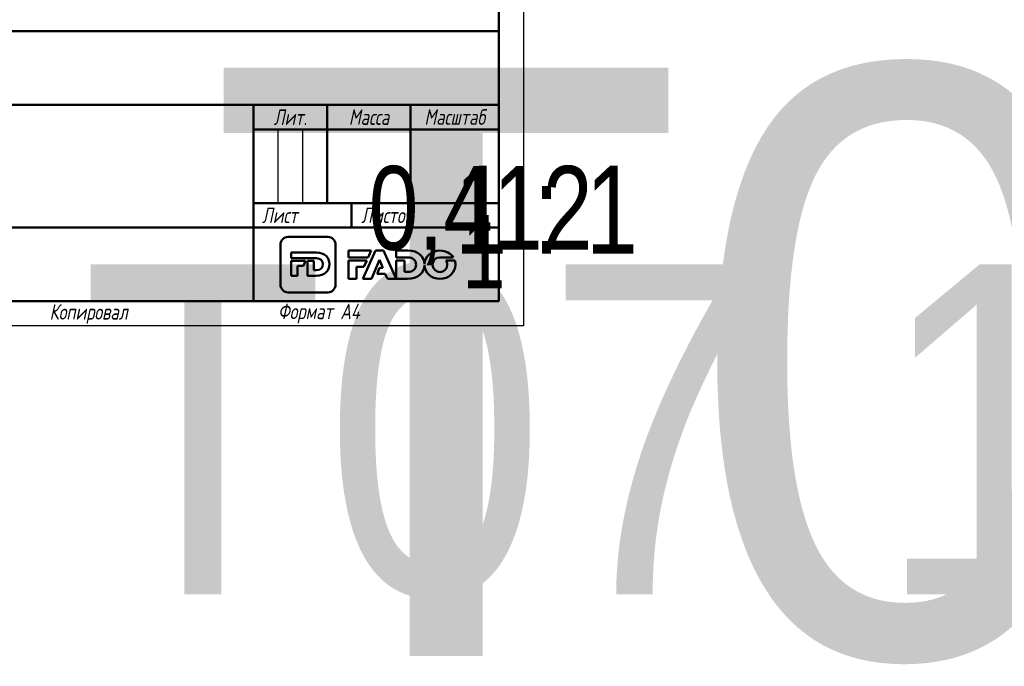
# Model space of a CAD drawing. Header units: millimetres. Extents: x -72 to 688, y -69 to 356.
# Tile 2 of 6: x 107 to 308, y -69 to 62. Entities that reach past the tile are written whole.
import ezdxf
from ezdxf.enums import TextEntityAlignment as Align

# ---------------------------------------------------------------- set-up
doc = ezdxf.new("R2018")
doc.units = ezdxf.units.MM
for name, color, linetype, lineweight in [('Заголовок (ГОСТ)', 7, 'Continuous', 50), ('Кромка (ГОСТ)', 7, 'Continuous', 50), ('Эскизная геометрия (ГОСТ)', 7, 'Continuous', 50)]:
    doc.layers.add(name, color=color, linetype=linetype, lineweight=lineweight)
doc.styles.get("Standard").update_dxf_attribs({"font": 'GOST Common Italic.ttf'})
doc.styles.add('Альтернативный текст (ГОСТ)', font='txt', dxfattribs={"width": 0.8})

# ---------------------------------------------------------------- blocks, each defined once
blk = doc.blocks.new('Основные надписи ГОСТ - Форма 1')
at = {"layer": 'Заголовок (ГОСТ)'}
for p, q in [((0, 55), (185, 55)), ((185, 0), (185, 55)), ((65, 40), (185, 40)), ((135, 40), (135, 0)), ((150, 40), (150, 20)), ((167, 40), (167, 20)), ((135, 35), (185, 35)), ((135, 20), (185, 20)), ((155, 20), (155, 15)), ((65, 15), (185, 15)), ((185, 0), (0, 0))]:
    blk.add_line(p, q, dxfattribs=at)
at = {"layer": 'Заголовок (ГОСТ)', "linetype": 'Continuous', "lineweight": 25}
for p, q in [((140, 35), (140, 20)), ((145, 35), (145, 20))]:
    blk.add_line(p, q, dxfattribs=at)
at = {"layer": 'Заголовок (ГОСТ)', "char_height": 3.17, "style": 'Альтернативный текст (ГОСТ)'}
for s, insert, width, attachment_point in [('\\fGOST Common|b0|i1;\\H3.1700;Лит.', (142.52, 37.49), 14.9766, 5), ('\\fGOST Common|b0|i1;\\H3.1700;Масса', (158.55, 37.51), 16.9878, 5), ('\\fGOST Common|b0|i1;\\H3.1700;Масштаб', (176.02, 37.53), 17.8316, 5), ('\\fGOST Common|b0|i1;\\H3.1700;Лист', (140.37, 17.5), 10.5071, 5), ('\\fGOST Common|b0|i1;\\H3.1700;Листов', (162.21, 17.5), 14.3668, 5), ('\\A1;', (150.6, 17.54), 8.8313, 5), ('\\fGOST Common|b0|i1;\\H3.1700;Копировал', (93.48, -0.59), 19.7871, 1)]:
    blk.add_mtext(s, dxfattribs=dict(at, insert=insert, width=width, attachment_point=attachment_point))
at = {"layer": 'Заголовок (ГОСТ)', "lineweight": 30, "flags": 104}
for tag, height, width, p in [('Изм1', 2.89, 0.7, (3.51, 52.52)), ('Лист1', 2.89, 0.7, (12.03, 52.52)), ('Докум1', 2.89, 0.7, (28.54, 52.48)), ('Изм2', 2.89, 0.7, (3.5, 47.52)), ('Лист2', 2.89, 0.7, (12.01, 47.5)), ('Докум2', 2.89, 0.7, (28.53, 47.5)), ('Изм3', 2.89, 0.7, (3.5, 42.5)), ('Лист3', 2.89, 0.7, (12.01, 42.51)), ('Докум3', 2.89, 0.7, (28.51, 42.48)), ('Изм4', 2.89, 0.7, (3.51, 37.5)), ('Лист4', 2.89, 0.7, (12, 37.53)), ('Докум4', 2.89, 0.7, (28.51, 37.52)), ('НАИМЕНОВАНИЕ', 5, 0.8, (100.03, 29.98)), ('Литера', 3.5, 0.8, (137.52, 27.25)), ('Литера2', 3.5, 0.8, (142.51, 27.22)), ('Литера3', 3.5, 0.8, (147.52, 27.21)), ('Масса', 3.5, 0.8, (158.47, 27.53)), ('Масштаб', 3.5, 0.8, (176, 27.6)), ('Тип_документа', 3.17, 0.8, (100.08, 17.56)), ('Листов', 3.17, 0.8, (177.46, 17.58)), ('Материал_Класс', 3.5, 0.9, (100, 7.5))]:
    blk.add_attdef(tag, text='', height=height, dxfattribs=dict(at, width=width)).set_placement(p, align=Align.MIDDLE_CENTER)
for tag, height, width, p in [('Подп1', 2.89, 0.7, (40.01, 52.51)), ('Дата1', 2, 0.7, (55.01, 52.51)), ('Подп2', 2.89, 0.7, (40.01, 47.5)), ('Дата2', 2, 0.7, (55.01, 47.49)), ('Подп3', 2.89, 0.7, (40.01, 42.51)), ('Дата3', 2, 0.7, (55.02, 42.52)), ('Подп4', 2.89, 0.7, (40.01, 37.51)), ('Дата4', 2, 0.7, (55.02, 37.51)), ('АВТОР', 3.17, 0.8, (17.41, 27.49)), ('Разработал_Подп.', 2.89, 0.7, (40.05, 27.51)), ('ДАТА_СОЗДАНИЯ', 2, 0.7, (55.01, 27.51)), ('ПРОВЕРИЛ', 3.17, 0.8, (17.41, 22.53)), ('Проверил_Подп.', 2.89, 0.7, (40.05, 22.52)), ('ДАТА_ПРОВЕРКИ', 2, 0.7, (55.02, 22.51)), ('ТЕХНОЛОГ', 3.17, 0.8, (17.33, 17.54)), ('Технолог_Подп.', 2.89, 0.7, (40.05, 17.51)), ('Технолог_Дата', 2, 0.7, (55.01, 17.5)), ('Должность_руководителя', 3.17, 0.8, (0.52, 12.51)), ('НАЧ._ОТДЕЛА', 3.17, 0.8, (17.46, 12.45)), ('Руководитель_Подп.', 2.89, 0.7, (40.01, 12.5)), ('Руководитель_Дата', 2, 0.7, (55.01, 12.51)), ('НОРМОКОНТРОЛЬ', 3.17, 0.8, (17.37, 7.48)), ('Нормоконтроль_Подп.', 2.89, 0.7, (40.05, 7.52)), ('ДАТА_НОРМОКОНТРОЛЯ', 2, 0.7, (55.02, 7.51)), ('УТВЕРДИЛ', 3.17, 0.8, (17.4, 2.51)), ('Утвердил_Подп.', 2.89, 0.7, (40.05, 2.51)), ('ДАТА_УТВЕРЖДЕНИЯ', 2, 0.7, (55.01, 2.5))]:
    blk.add_attdef(tag, text='', height=height, dxfattribs=dict(at, width=width)).set_placement(p, align=Align.MIDDLE_LEFT)
for tag, height, p in [('ОБОЗНАЧЕНИЕ', 5, (125.33, 47.56)), ('ОРГАНИЗАЦИЯ', 3.5, (160.02, 7.6))]:
    blk.add_attdef(tag, text='', height=height, dxfattribs=at).set_placement(p, align=Align.MIDDLE_CENTER)
at = {"layer": 'Заголовок (ГОСТ)', "lineweight": 30, "width": 0.9, "flags": 104}
for tag, p in [('Материал_Наим.', (133.71, 9.75)), ('Материал_ГОСТ', (134.04, 4.06))]:
    blk.add_attdef(tag, text='', height=3.5, dxfattribs=at).set_placement(p, align=Align.MIDDLE_RIGHT)
blk = doc.blocks.new('Рамки ГОСТ_ граница 297x210')
at = {"layer": 'Кромка (ГОСТ)', "lineweight": 25}
for p, q in [((210, 297), (210, 0)), ((210, 0), (0, 0))]:
    blk.add_line(p, q, dxfattribs=at)
at = {"layer": 'Кромка (ГОСТ)'}
for p, q in [((205, 5), (205, 292)), ((20, 5), (205, 5))]:
    blk.add_line(p, q, dxfattribs=at)
at = {"layer": 'Кромка (ГОСТ)', "insert": (160, 4.5), "char_height": 3.17, "attachment_point": 1, "style": 'Альтернативный текст (ГОСТ)'}
blk.add_mtext('\\A1;\\fGOST Common|b0|i1;\\H3.1700;Формат A4', dxfattribs=at)

msp = doc.modelspace()

# ---------------------------------------------------------------- linework, layer by layer
at = {"layer": 'Эскизная геометрия (ГОСТ)', "linetype": 'Continuous'}
for p, q in [((170.1623, 18.1075), (162.0631, 18.1075)), ((160.5048, 16.5351), (160.5048, 8.3644)), ((171.7217, 8.3644), (171.7217, 16.5351)), ((162.71, 14.89), (162.71, 13.7414)), ((167.836, 14.89), (162.71, 14.89)), ((162.71, 13.7414), (167.8556, 13.7414)), ((162.71, 13.204), (162.71, 10.1607)), ((165.6224, 13.204), (162.71, 13.204)), ((164.0092, 10.1607), (164.0092, 12.1762)), ((164.0092, 12.1762), (165.1863, 12.1762)), ((165.1863, 12.1762), (165.6224, 13.204)), ((166.0267, 13.204), (166.0267, 10.1607)), ((167.3263, 13.204), (166.0267, 13.204)), ((167.3263, 11.3226), (167.3263, 13.204)), ((162.71, 10.1607), (164.0092, 10.1607)), ((166.0267, 10.1607), (167.8086, 10.1607)), ((167.8556, 11.3226), (167.3263, 11.3226)), ((162.0631, 6.7926), (170.1623, 6.7926))]:
    msp.add_line(p, q, dxfattribs=at)
at = {"layer": 'Эскизная геометрия (ГОСТ)'}
for p, q in [((174.3413, 15.304), (174.3413, 13.9093)), ((178.9974, 15.304), (174.3413, 15.304)), ((179.8816, 15.3457), (177.2993, 9.5647)), ((178.3745, 13.9093), (178.9974, 15.304)), ((181.5021, 15.3457), (179.8816, 15.3457)), ((184.0854, 9.5647), (181.5021, 15.3457)), ((184.0854, 15.3032), (184.0854, 13.9093)), ((186.4255, 15.3032), (184.0854, 15.3032)), ((174.3413, 13.9093), (178.3745, 13.9093)), ((174.3413, 13.2899), (174.3413, 9.5641)), ((178.0976, 13.2899), (174.3413, 13.2899)), ((177.5117, 11.9786), (178.0976, 13.2899)), ((179.0663, 9.5647), (180.6801, 13.4588)), ((180.6801, 13.4588), (181.3552, 11.8269)), ((184.0854, 13.9093), (186.4519, 13.9093)), ((185.7662, 13.2899), (184.0854, 13.2899)), ((184.0854, 13.2899), (184.0854, 9.5656)), ((185.7662, 10.9753), (185.7662, 13.2899)), ((189.8467, 12.3498), (189.8493, 12.3498)), ((189.8506, 12.5431), (189.847, 12.5431)), ((192.9889, 13.9223), (195.7076, 13.9223)), ((196.0081, 13.2853), (194.2268, 13.2853)), ((176.0221, 9.5641), (176.0221, 11.9786)), ((176.0221, 11.9786), (177.5117, 11.9786)), ((180.6986, 11.8269), (180.1915, 10.5893)), ((180.1915, 10.5893), (181.8408, 10.5893)), ((181.3552, 11.8269), (180.6986, 11.8269)), ((181.8408, 10.5893), (182.2823, 9.5647)), ((186.4519, 10.9753), (185.7662, 10.9753)), ((174.3413, 9.5641), (176.0221, 9.5641)), ((177.2993, 9.5647), (179.0663, 9.5647)), ((182.2823, 9.5647), (184.0854, 9.5647)), ((184.0854, 9.5656), (186.3907, 9.5656))]:
    msp.add_line(p, q, dxfattribs=at)
at = {"layer": 'Эскизная геометрия (ГОСТ)', "linetype": 'Continuous'}
for points in [[(162.0631, 18.1075), (161.2036, 18.1075), (160.5048, 17.4027), (160.5048, 16.5351)], [(171.7217, 16.5351), (171.7217, 17.4027), (171.0231, 18.1075), (170.1623, 18.1075)], [(170.4812, 12.5393), (170.4812, 13.9172), (169.5102, 14.89), (167.836, 14.89)], [(167.8086, 10.1607), (169.4962, 10.1607), (170.4812, 11.1746), (170.4812, 12.5393)], [(167.8556, 13.7414), (168.6325, 13.7414), (169.1485, 13.2892), (169.1485, 12.5318)], [(169.1485, 12.5318), (169.1485, 11.7565), (168.6325, 11.3226), (167.8556, 11.3226)], [(160.5048, 8.3644), (160.5048, 7.4964), (161.2036, 6.7926), (162.0631, 6.7926)], [(170.1623, 6.7926), (171.0231, 6.7926), (171.7217, 7.4964), (171.7217, 8.3644)]]:
    msp.add_open_spline(points, degree=3, dxfattribs=at)
at = {"layer": 'Эскизная геометрия (ГОСТ)'}
for points in [[(189.847, 12.5431), (189.801, 14.1673), (188.5519, 15.3032), (186.4255, 15.3032)], [(193.0033, 15.304), (191.2445, 15.304), (189.9138, 14.0788), (189.8506, 12.5431)], [(195.7076, 13.9223), (195.1742, 14.7543), (194.1901, 15.304), (193.0033, 15.304)], [(186.3907, 9.5656), (188.5305, 9.5656), (189.7963, 10.7453), (189.8467, 12.3498)], [(186.4519, 13.9093), (187.4557, 13.9093), (188.1244, 13.3609), (188.1244, 12.4431)], [(188.1244, 12.4431), (188.1244, 11.5001), (187.4557, 10.9753), (186.4519, 10.9753)], [(189.8493, 12.3498), (189.8924, 10.7841), (191.2142, 9.5545), (192.9889, 9.5545)], [(191.5106, 12.4286), (191.5106, 13.2429), (192.1026, 13.9223), (192.9889, 13.9223)], [(193.0033, 10.9369), (192.1196, 10.9369), (191.5106, 11.6308), (191.5106, 12.4286)], [(192.9889, 9.5545), (194.791, 9.5545), (196.1437, 10.842), (196.1437, 12.4286)], [(194.4899, 12.4286), (194.4899, 11.6156), (193.8978, 10.9369), (193.0033, 10.9369)], [(194.2268, 13.2853), (194.3959, 13.0402), (194.4899, 12.7421), (194.4899, 12.4286)], [(196.1437, 12.4286), (196.1437, 12.7283), (196.0967, 13.0154), (196.0081, 13.2853)]]:
    msp.add_open_spline(points, degree=3, dxfattribs=at)

# ---------------------------------------------------------------- block references
msp.add_blockref('Рамки ГОСТ_ граница 297x210', (0, 0))
ref = msp.add_blockref('Основные надписи ГОСТ - Форма 1', (20, 5))
lines = msp.add_mtext('T07', dxfattribs={"layer": 'Заголовок (ГОСТ)', "insert": (145.3255, 52.5589), "char_height": 119.84296, "attachment_point": 1})
ref.add_attrib('ОБОЗНАЧЕНИЕ', '', (145.3255, 52.5589), dxfattribs={"flags": 104}).embed_mtext(lines)
lines = msp.add_mtext('\\W0.8000;', dxfattribs={"layer": 'Заголовок (ГОСТ)', "insert": (120.0309, 34.9751), "char_height": 69.60928, "attachment_point": 1})
ref.add_attrib('НАИМЕНОВАНИЕ', '', (120.0309, 34.9751), dxfattribs={"flags": 104}).embed_mtext(lines)
lines = msp.add_mtext('\\W0.8000;', dxfattribs={"layer": 'Заголовок (ГОСТ)', "insert": (120.078, 22.5583), "char_height": 69.70335, "attachment_point": 1})
ref.add_attrib('Тип_документа', '', (120.078, 22.5583), dxfattribs={"flags": 104}).embed_mtext(lines)
lines = msp.add_mtext('\\W0.9000;T07 18.03.2020', dxfattribs={"layer": 'Заголовок (ГОСТ)', "insert": (120, 12.5), "char_height": 67.257617, "attachment_point": 1})
ref.add_attrib('Материал_Класс', '', (120, 12.5), dxfattribs={"flags": 104}).embed_mtext(lines)
lines = msp.add_mtext('\\W0.9000;', dxfattribs={"layer": 'Заголовок (ГОСТ)', "insert": (153.7068, 14.7507), "char_height": 66.97542, "attachment_point": 1})
ref.add_attrib('Материал_Наим.', '', (153.7068, 14.7507), dxfattribs={"flags": 104}).embed_mtext(lines)
lines = msp.add_mtext('\\W0.9000;', dxfattribs={"layer": 'Заголовок (ГОСТ)', "insert": (154.0404, 9.0569), "char_height": 66.7532, "attachment_point": 1})
ref.add_attrib('Материал_ГОСТ', '', (154.0404, 9.0569), dxfattribs={"flags": 104}).embed_mtext(lines)
lines = msp.add_mtext('\\W0.8000;', dxfattribs={"layer": 'Заголовок (ГОСТ)', "insert": (157.5203, 32.2514), "char_height": 5.02883, "attachment_point": 1})
ref.add_attrib('Литера', '', (157.5203, 32.2514), dxfattribs={"flags": 104}).embed_mtext(lines)
lines = msp.add_mtext('\\W0.8000;', dxfattribs={"layer": 'Заголовок (ГОСТ)', "insert": (162.5118, 32.2215), "char_height": 5.02883, "attachment_point": 1})
ref.add_attrib('Литера2', '', (162.5118, 32.2215), dxfattribs={"flags": 104}).embed_mtext(lines)
lines = msp.add_mtext('\\W0.8000;', dxfattribs={"layer": 'Заголовок (ГОСТ)', "insert": (167.5181, 32.2112), "char_height": 5.01699, "attachment_point": 1})
ref.add_attrib('Литера3', '', (167.5181, 32.2112), dxfattribs={"flags": 104}).embed_mtext(lines)
lines = msp.add_mtext('\\W0.8000;0,412', dxfattribs={"layer": 'Заголовок (ГОСТ)', "insert": (178.4686, 32.5335), "char_height": 17.043546, "attachment_point": 1})
ref.add_attrib('Масса', '', (178.4686, 32.5335), dxfattribs={"flags": 104}).embed_mtext(lines)
lines = msp.add_mtext('\\W0.8000;1 : 1', dxfattribs={"layer": 'Заголовок (ГОСТ)', "insert": (195.9966, 32.6031), "char_height": 17.947557, "attachment_point": 1})
ref.add_attrib('Масштаб', '', (195.9966, 32.6031), dxfattribs={"flags": 104}).embed_mtext(lines)
lines = msp.add_mtext('\\W0.8000;1', dxfattribs={"layer": 'Заголовок (ГОСТ)', "insert": (197.459, 22.5789), "char_height": 14.96532, "attachment_point": 1})
ref.add_attrib('Листов', '', (197.459, 22.5789), dxfattribs={"flags": 104}).embed_mtext(lines)

doc.saveas('drawing.dxf')
